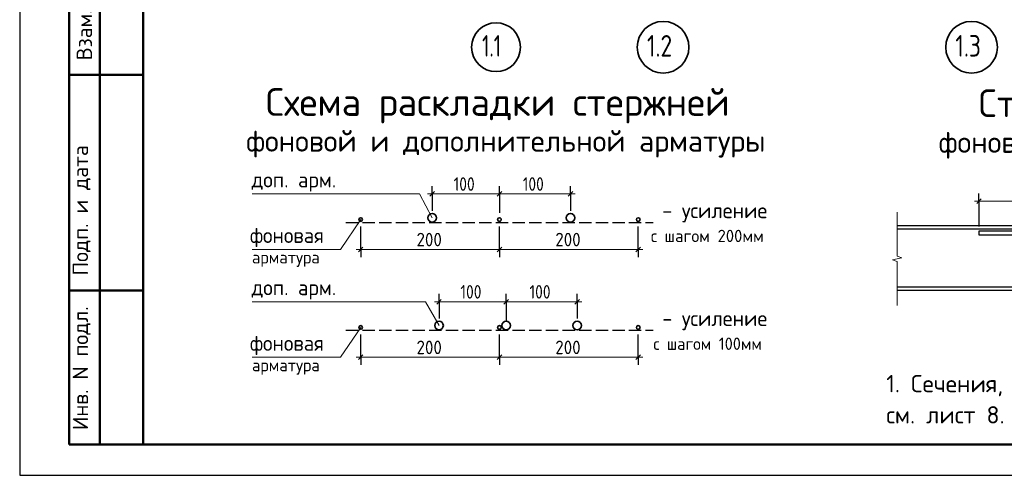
# Model space of a CAD drawing. Header units: millimetres. Extents: x 0 to 50400, y 0 to 35640.
# Tile 1 of 19: x 0 to 19156, y 0 to 8875. Entities that reach past the tile are written whole.
import ezdxf

# ---------------------------------------------------------------- set-up
doc = ezdxf.new("R2010")
doc.units = ezdxf.units.MM
doc.linetypes.add('______2', pattern=[324, 240, -84])
doc.linetypes.add('______5', pattern=[1320, 960, -120, 120, -120])
for name, color, linetype, lineweight in [('Standard', 7, 'Continuous', 25), ('Арм.стержн.ниж.зоны 1й ряд', 7, '______2', 25), ('ЖБ Перекрытие верхний уровень', 8, 'Continuous', 50), ('Размерная линия_ общее', 7, 'Continuous', 13)]:
    doc.layers.add(name, color=color, linetype=linetype, lineweight=lineweight)
doc.layers.add('Оси', color=7, linetype='______5', true_color=0x656565)
doc.styles.add('ISOCPEUR', font='txt')

msp = doc.modelspace()

# ---------------------------------------------------------------- linework, layer by layer
at = {"layer": 'Standard', "color": 7, "linetype": 'Continuous', "lineweight": 25, "transparency": 33554687}
msp.add_line((2400, 35040), (2400, 1270), dxfattribs=at)
at = {"layer": 'Standard', "color": 7, "linetype": 'Continuous', "lineweight": 50, "transparency": 33554687}
for p, q in [((960, 600), (960, 10800)), ((960, 600), (960, 10800)), ((1560, 600), (1560, 10800)), ((960, 7800), (2400, 7800)), ((960, 3600), (2400, 3600)), ((2400, 600), (960, 600))]:
    msp.add_line(p, q, dxfattribs=at)
at = {"layer": 'Standard', "color": 7, "linetype": 'Continuous', "lineweight": 13, "transparency": 33554687}
for p, q in [((17073, 5124), (17073, 4271)), ((17163, 4235), (16983, 4199)), ((17073, 4271), (17163, 4235)), ((16983, 4199), (17073, 4162)), ((17073, 4162), (17073, 3309)), ((17073, 3309), (17073, 3309))]:
    msp.add_line(p, q, dxfattribs=at)
at = {"layer": 'Standard', "color": 8, "linetype": '______2', "lineweight": -3, "true_color": 0x737373, "transparency": 33554687}
for p, q in [((6346, 4927), (12322, 4927)), ((6346, 2827), (12322, 2827))]:
    msp.add_line(p, q, dxfattribs=at)
at = {"layer": 'Standard', "color": 7, "linetype": 'Continuous', "lineweight": 25, "transparency": 33554687}
msp.add_lwpolyline([(0, 0), (50400, 0), (50400, 35640), (0, 35640), (0, 0)], close=True, dxfattribs=at)
at = {"layer": 'Standard', "color": 7, "linetype": 'Continuous', "lineweight": 50, "transparency": 33554687}
msp.add_lwpolyline([(2400, 35040), (49800, 35040), (49800, 600), (2400, 600), (2400, 35040)], close=True, dxfattribs=at)
at = {"layer": 'Standard', "color": 7, "linetype": 'Continuous', "lineweight": 13, "transparency": 33554687}
for points in [[(4522, 5482), (7777, 5482), (8026, 5017)], [(4522, 4400), (6244, 4400), (6634, 4981)], [(8158, 2917), (7897, 3382), (4522, 3382)], [(4522, 2300), (6244, 2300), (6634, 2881)]]:
    msp.add_lwpolyline(points, dxfattribs=at)
at = {"layer": 'Арм.стержн.ниж.зоны 1й ряд', "color": 7, "linetype": 'Continuous', "lineweight": 25, "transparency": 33554687}
for points in [[(17073, 4869), (21099, 4869), (21099, 4797), (17073, 4797)], [(27099, 4755), (18663, 4755), (18663, 4683), (27099, 4683)], [(17073, 3669), (25173, 3669), (25173, 3597), (17073, 3597)]]:
    msp.add_lwpolyline(points, dxfattribs=at)
at = {"layer": 'ЖБ Перекрытие верхний уровень', "color": 7, "linetype": 'Continuous', "lineweight": 35, "transparency": 33554687}
for centre, radius in [((6634, 4981), 36), ((8026, 5017), 84), ((9334, 4981), 36), ((10714, 5017), 84), ((12034, 4981), 36), ((6634, 2881), 36), ((8158, 2917), 84), ((9334, 2881), 36), ((9466, 2917), 84), ((10846, 2917), 84), ((12034, 2881), 36)]:
    msp.add_circle(centre, radius, dxfattribs=at)
at = {"layer": 'Оси', "color": 7, "linetype": 'Continuous', "lineweight": 35, "transparency": 33554687}
for centre, radius in [((9268, 8339), 475), ((12518, 8339), 503), ((18518, 8339), 503)]:
    msp.add_circle(centre, radius, dxfattribs=at)
at = {"layer": 'Размерная линия_ общее', "color": 7, "linetype": 'Continuous', "lineweight": -3, "transparency": 33554687}
for p, q in [((8026, 5482), (8026, 5632)), ((9334, 5482), (9334, 5632)), ((10714, 5482), (10714, 5632)), ((8026, 5482), (8026, 5332)), ((8026, 5482), (8026, 5152)), ((9334, 5482), (9334, 5332)), ((9334, 5482), (9334, 5116)), ((10714, 5482), (10714, 5332)), ((10714, 5482), (10714, 5152)), ((18663, 5338), (18663, 5488)), ((18663, 5338), (18663, 5188)), ((18663, 5338), (18663, 4845)), ((6634, 4400), (6634, 4846)), ((12034, 4400), (12034, 4846)), ((6634, 4400), (6634, 4550)), ((9334, 4400), (9334, 4550)), ((12034, 4400), (12034, 4550)), ((6634, 4400), (6634, 4250)), ((9334, 4400), (9334, 4250)), ((12034, 4400), (12034, 4250)), ((8158, 3382), (8158, 3532)), ((9466, 3382), (9466, 3532)), ((10846, 3382), (10846, 3532)), ((8158, 3382), (8158, 3232)), ((8158, 3382), (8158, 3052)), ((9466, 3382), (9466, 3232)), ((9466, 3382), (9466, 3016)), ((10846, 3382), (10846, 3232)), ((10846, 3382), (10846, 3052)), ((6634, 2300), (6634, 2746)), ((12034, 2300), (12034, 2746)), ((6634, 2300), (6634, 2450)), ((6634, 2300), (6634, 2150)), ((9334, 2300), (9334, 2450)), ((9334, 2300), (9334, 2150)), ((12034, 2300), (12034, 2450)), ((12034, 2300), (12034, 2150))]:
    msp.add_line(p, q, dxfattribs=at)
at = {"layer": 'Размерная линия_ общее', "color": 7, "linetype": 'Continuous', "lineweight": 13, "transparency": 33554687}
for p, q in [((8026, 5482), (7936, 5482)), ((8026, 5482), (9334, 5482)), ((9334, 5482), (10714, 5482)), ((10714, 5482), (10804, 5482)), ((18663, 5338), (18573, 5338)), ((18663, 5338), (21099, 5338)), ((6634, 4400), (6544, 4400)), ((6634, 4400), (9334, 4400)), ((9334, 4400), (12034, 4400)), ((12034, 4400), (12124, 4400)), ((8158, 3382), (8068, 3382)), ((8158, 3382), (9466, 3382)), ((9466, 3382), (10846, 3382)), ((10846, 3382), (10936, 3382)), ((6634, 2300), (6544, 2300)), ((6634, 2300), (9334, 2300)), ((9334, 2300), (12034, 2300)), ((12034, 2300), (12124, 2300))]:
    msp.add_line(p, q, dxfattribs=at)
at = {"layer": 'Размерная линия_ общее', "color": 7, "linetype": 'Continuous', "lineweight": 25, "transparency": 33554687}
for p, q in [((7981, 5437), (8071, 5527)), ((9289, 5437), (9379, 5527)), ((10669, 5437), (10759, 5527)), ((18618, 5293), (18708, 5383)), ((6589, 4355), (6679, 4445)), ((9289, 4355), (9379, 4445)), ((11989, 4355), (12079, 4445)), ((8113, 3337), (8203, 3427)), ((9421, 3337), (9511, 3427)), ((10801, 3337), (10891, 3427)), ((6589, 2255), (6679, 2345)), ((9289, 2255), (9379, 2345)), ((11989, 2255), (12079, 2345))]:
    msp.add_line(p, q, dxfattribs=at)
at = {"layer": 'Размерная линия_ общее', "color": 7, "linetype": 'Continuous', "lineweight": -3, "transparency": 33554687}
for points in [[(9334, 4400), (9334, 4420), (9334, 4420), (9334, 4846)], [(9334, 2300), (9334, 2320), (9334, 2320), (9334, 2746)]]:
    msp.add_lwpolyline(points, dxfattribs=at)

# ---------------------------------------------------------------- texts
at = {"layer": 'Standard', "color": 7, "linetype": 'Continuous', "lineweight": 50, "transparency": 33554687, "char_height": 300, "attachment_point": 7, "rotation": 90, "style": 'ISOCPEUR'}
for s, insert, width in [('\\A1;{\\fISOCPEUR|i0|b0;\\H300.000000;\\W1.000000;\\C7;Взам. инв.N}\\P', (1408, 8083), 2290.92), ('\\A1;{\\fISOCPEUR|i0|b0;\\H300.000000;\\W1.000000;\\C7;Подп. и дата}\\P', (1379, 3891), 2636.47), ('\\A1;{\\fISOCPEUR|i0|b0;\\H300.000000;\\W1.000000;\\C7;Инв. N подл.}\\P', (1379, 881), 2426.15)]:
    msp.add_mtext(s, dxfattribs=dict(at, insert=insert, width=width))
at = {"layer": 'Standard', "color": 7, "linetype": 'Continuous', "lineweight": 50, "transparency": 33554687, "attachment_point": 7, "style": 'ISOCPEUR'}
for s, insert, char_height, width in [('\\W0.99;Схема раскладки стержней', (4787, 6855), 540, 9549.96), ('\\W0.98;Стыковка стержней', (18656, 6833), 540, 7012.1), ('\\W0.99;фоновой и дополнительной арматуры', (4405, 6190), 420, 10198.13), ('\\W0.99;фоновой арматуры внахлёстку', (17878, 6167), 420, 8477.26)]:
    msp.add_mtext(s, dxfattribs=dict(at, insert=insert, char_height=char_height, width=width))
at = {"layer": 'Standard', "color": 7, "linetype": 'Continuous', "lineweight": 25, "transparency": 33554687, "attachment_point": 7, "style": 'ISOCPEUR'}
for s, insert, char_height, width in [('\\W0.96;доп. арм.', (4510, 5527), 300, 1823.67), ('\\W0.97;- усиление', (12499, 4927), 300, 2184.4), ('\\W0.96;фоновая', (4480, 4445), 300, 1703.35), ('\\W0.98;с шагом 200мм', (12279, 4543), 240, 2372.52), ('\\W0.97;арматура', (4518, 4061), 240, 1603.39), ('\\W0.96;доп. арм.', (4510, 3427), 300, 1823.67), ('\\W0.97;- усиление', (12499, 2827), 300, 2184.4), ('\\W0.96;с шагом 100мм', (12329, 2443), 240, 2322.15), ('\\W0.96;фоновая', (4480, 2345), 300, 1703.35), ('\\W0.97;арматура', (4518, 1961), 240, 1603.39)]:
    msp.add_mtext(s, dxfattribs=dict(at, insert=insert, char_height=char_height, width=width))
at = {"layer": 'Standard', "color": 7, "linetype": 'Continuous', "lineweight": 13, "transparency": 33554687, "insert": (16858, 1954), "char_height": 336, "width": 7633.08, "attachment_point": 1, "line_spacing_factor": 1.084337}
msp.add_mtext('\\A1;{\\fISOCPEUR|i0|b0;\\H335.999994;\\W1.000000;\\C7;1. Сечения, деталь 1 плана, узел А}\\P{\\fISOCPEUR|i0|b0;\\H335.999994;\\W1.000000;\\C7;см. лист 8.}\\P', dxfattribs=at)
at = {"layer": 'Оси', "color": 7, "linetype": 'Continuous', "lineweight": 35, "transparency": 33554687, "char_height": 420, "attachment_point": 7, "style": 'ISOCPEUR'}
for s, insert, width in [('\\W0.68;1.1', (8995, 8156), 689.49), ('\\W0.79;1.2', (12203, 8156), 795.31), ('\\W0.79;1.3', (18203, 8156), 795.31)]:
    msp.add_mtext(s, dxfattribs=dict(at, insert=insert, width=width))
at = {"layer": 'Размерная линия_ общее', "color": 7, "linetype": 'Continuous', "lineweight": 25, "transparency": 33554687, "char_height": 264, "attachment_point": 7, "style": 'ISOCPEUR'}
for s, insert, width in [('\\W0.83;100', (8442, 5542), 610.29), ('\\W0.83;100', (9787, 5542), 610.29), ('\\W0.91;200', (7720, 4460), 674.38), ('\\W0.91;200', (10420, 4460), 674.39), ('\\W0.83;100', (8574, 3442), 610.29), ('\\W0.83;100', (9918, 3442), 610.29), ('\\W0.91;200', (7720, 2360), 674.38), ('\\W0.91;200', (10420, 2360), 674.39)]:
    msp.add_mtext(s, dxfattribs=dict(at, insert=insert, width=width))

doc.saveas('drawing.dxf')
